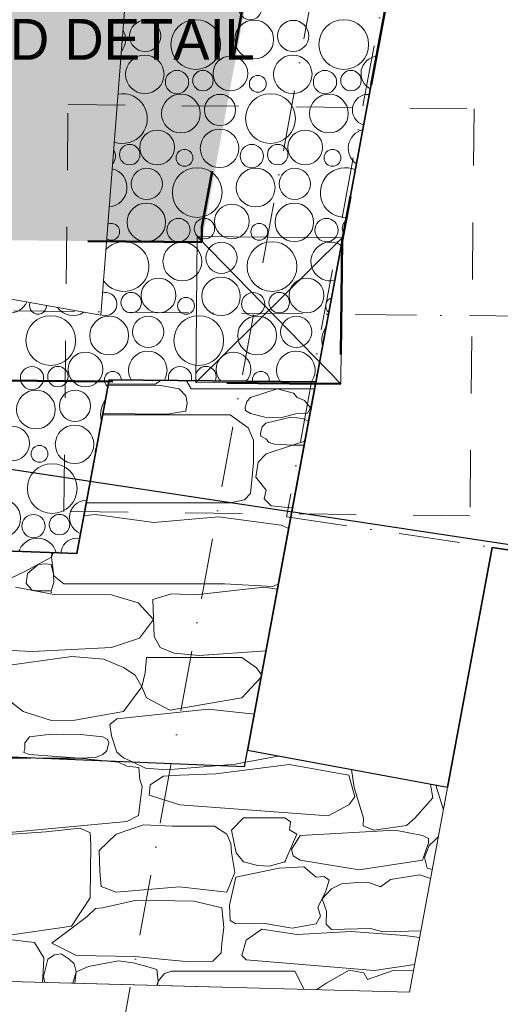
# Model space of a CAD drawing. Header units: millimetres. Extents: x -738537 to 1850049, y -250217 to 604013.
# Tile 65 of 204: x -590488 to -589307, y 80205 to 82626. Entities that reach past the tile are written whole.
import ezdxf

# ---------------------------------------------------------------- set-up
doc = ezdxf.new("R2010")
doc.units = ezdxf.units.MM
doc.header["$MEASUREMENT"] = 0
doc.set_wipeout_variables(frame=1)
for name, pattern in [('Dashed', [280, 140, -140]), ('Dot & Dashed', [280, 150, -60, 0, -70]), ('Hidden Line', [140, 100, -40]), ('Wipeout_Contour', [1000, 0, -1000])]:
    doc.linetypes.add(name, pattern=pattern)
for name, color, linetype, lineweight in [('0_Pen_No__161', 1, 'Continuous', 5), ('0_Pen_No__170', 9, 'Continuous', 0), ('0_Pen_No__6', 7, 'Continuous', 5), ('A_ROOF SHEET_Pen_No__5', 4, 'Continuous', 5), ('A_SURVEY_Pen_No__6', 7, 'Continuous', 5), ('A_WALL LOAD_Pen_No__1', 214, 'Continuous', 35), ('A_WALL LOAD_Pen_No__3', 30, 'Continuous', 15), ('BUILDING_Pen_No__2', 1, 'Continuous', 25), ('C-GRID _Pen_No__5', 4, 'Continuous', 5), ('C_TEXT GA_Pen_No__6', 7, 'Continuous', 5), ('MARKETING_Pen_No__1', 214, 'Continuous', 35), ('MARKETING_Pen_No__5', 4, 'Continuous', 5)]:
    doc.layers.add(name, color=color, linetype=linetype, lineweight=lineweight)
for name, color, linetype, lineweight, true_color in [('0_Pen_No__171', 7, 'Continuous', 0, 0xdadada), ('0_Pen_No__28', 7, 'Continuous', 50, 0xff9390), ('MARKETING_Pen_No__171', 7, 'Continuous', 0, 0xdadada), ('MARKETING_Pen_No__7', 7, 'Continuous', 5, 0x9f07ff)]:
    doc.layers.add(name, color=color, linetype=linetype, lineweight=lineweight, true_color=true_color)
doc.layers.add('MARKETING', color=7, linetype='Continuous')
doc.styles.add('GENERATED_STYLE_1', font='GOTHIC.TTF')
doc.dimstyles.new('GENERATED_STYLE__7', dxfattribs={"dimtxt": 0.18, "dimasz": 273.6, "dimexe": 0.18, "dimexo": 0.0625, "dimgap": 0.09, "dimtad": 0, "dimtih": 1, "dimtoh": 1, "dimdec": 4, "dimzin": 0, "dimdsep": 46, "dimcen": 0.09, "dimadec": 0, "dimazin": 0, "dimtfac": 1, "dimtdec": 4, "dimtmove": 0, "dimatfit": 3, "dimldrblk": 'ARROWHEAD_5', "dimfxl": 1, "dimtolj": 1, "dimtzin": 0, "dimarcsym": 0})

# ---------------------------------------------------------------- blocks, each defined once
blk = doc.blocks.new('*X3')
at = {"layer": '0_Pen_No__170', "color": 9, "linetype": 'Continuous', "lineweight": 0}
for centre, radius in [((-589921.6, 82654.9), 28.6), ((-590179.6, 82586.3), 38.4), ((-590055.5, 82565.1), 61.2), ((-589912, 82577.5), 47.7), ((-589815.9, 82586.3), 38.4), ((-589691.8, 82565.1), 61.2), ((-590180.7, 82492), 47.3), ((-589970.4, 82494.1), 42.6), ((-589817, 82492), 47.3), ((-590101.6, 82472.9), 28.6), ((-590037.8, 82476.4), 25.1), ((-589903.1, 82468.7), 20.7), ((-589737.9, 82472.9), 28.6), ((-589674.1, 82476.4), 25.1), ((-590092, 82395.5), 47.7), ((-589995.9, 82404.3), 38.4), ((-589871.8, 82383.1), 61.2), ((-589728.3, 82395.5), 47.7), ((-590150.4, 82312.2), 42.6), ((-589997, 82310), 47.3), ((-589786.7, 82312.2), 42.6), ((-590217.8, 82294.4), 25.1), ((-589917.9, 82290.9), 28.6), ((-589854.1, 82294.4), 25.1), ((-590083.1, 82286.7), 20.7), ((-589719.4, 82286.7), 20.7), ((-590051.8, 82201.1), 61.2), ((-589908.3, 82213.5), 47.7), ((-590175.9, 82222.4), 38.4), ((-589812.2, 82222.4), 38.4), ((-590177, 82128), 47.3), ((-589966.7, 82130.2), 42.6), ((-589813.3, 82128), 47.3), ((-590097.9, 82108.9), 28.6), ((-590034.1, 82112.4), 25.1), ((-589899.4, 82104.7), 20.7), ((-589734.2, 82108.9), 28.6), ((-590088.3, 82031.5), 47.7), ((-589992.2, 82040.4), 38.4), ((-589868.1, 82019.1), 61.2), ((-590146.7, 81948.2), 42.6), ((-589993.3, 81946), 47.3), ((-589783, 81948.2), 42.6), ((-590214.1, 81930.4), 25.1), ((-589914.2, 81926.9), 28.6), ((-589850.4, 81930.4), 25.1), ((-590079.4, 81922.7), 20.7), ((-590411.8, 81837.1), 61.2), ((-590048.1, 81837.1), 61.2), ((-590268.3, 81849.5), 47.7), ((-590172.2, 81858.4), 38.4), ((-589904.6, 81849.5), 47.7), ((-589808.5, 81858.4), 38.4), ((-590326.7, 81766.2), 42.6), ((-590173.3, 81764), 47.3), ((-589963, 81766.2), 42.6), ((-589809.5, 81764), 47.3), ((-590457.9, 81744.9), 28.6), ((-590394.1, 81748.4), 25.1), ((-590259.4, 81740.7), 20.7), ((-590094.2, 81744.9), 28.6), ((-590030.4, 81748.4), 25.1), ((-589895.6, 81740.7), 20.7), ((-590448.3, 81667.5), 47.7), ((-590352.2, 81676.4), 38.4), ((-590228.1, 81655.1), 61.2), ((-590084.6, 81667.5), 47.7), ((-590506.7, 81584.2), 42.6), ((-590353.3, 81582), 47.3), ((-590143, 81584.2), 42.6), ((-590274.2, 81562.9), 28.6), ((-590210.4, 81566.4), 25.1), ((-590439.4, 81558.7), 20.7), ((-590075.6, 81558.7), 20.7), ((-590408.1, 81473.1), 61.2), ((-590264.6, 81485.5), 47.7), ((-590168.5, 81494.4), 38.4), ((-590533.3, 81400), 47.3), ((-590323, 81402.2), 42.6), ((-590169.5, 81400), 47.3), ((-590454.2, 81380.9), 28.6), ((-590390.4, 81384.4), 25.1), ((-590255.6, 81376.7), 20.7), ((-590444.6, 81303.6), 47.7), ((-590348.5, 81312.4), 38.4), ((-590224.4, 81291.1), 61.2), ((-590503, 81220.2), 42.6), ((-590349.5, 81218), 47.3), ((-590270.5, 81198.9), 28.6), ((-590206.7, 81202.4), 25.1), ((-590435.6, 81194.8), 20.7), ((-590404.4, 81109.1), 61.2), ((-590260.9, 81121.6), 47.7)]:
    blk.add_circle(centre, radius, dxfattribs=at)
for centre, radius, start, end in [((-590275.7, 82577.5), 47.7, 321.1531, 30.0517), ((-589606.7, 82494.1), 42.6, 96.4026, 242.5721), ((-590235.5, 82383.1), 61.2, 250.8424, 100.3624), ((-589632.2, 82404.3), 38.4, 85.0068, 253.9679), ((-589633.3, 82310), 47.3, 104.3674, 234.6073), ((-590281.6, 82290.9), 28.6, 320.1817, 31.023), ((-589688.1, 82201.1), 61.2, 66.0964, 272.8783), ((-590272, 82213.5), 47.7, 274.9309, 76.2739), ((-590263.1, 82104.7), 20.7, 238.2663, 112.9384), ((-589670.4, 82112.4), 25.1, 130.2844, 208.6903), ((-590231.8, 82019.1), 61.2, 215.1484, 136.0564), ((-589724.6, 82031.5), 47.7, 55.9289, 283.0458), ((-590510.4, 81948.2), 42.6, 181.3439, 338.1218), ((-590277.9, 81926.9), 28.6, 248.7049, 102.4998), ((-590443.1, 81922.7), 20.7, 157.3287, 2.1371), ((-589715.6, 81922.7), 20.7, 106.9804, 231.9943), ((-590357, 81946), 47.3, 215.3079, 304.1578), ((-589684.4, 81837.1), 61.2, 145.3945, 193.5801), ((-589730.5, 81744.9), 28.6, 152.7531, 186.2216), ((-589988.5, 81676.4), 38.4, 79.3313, 84.1531), ((-589864.4, 81655.1), 61.2, 34.4922, 128.9922), ((-590044.4, 81473.1), 61.2, 101.5449, 237.393), ((-590090.5, 81380.9), 28.6, 68.4488, 270.4891), ((-590080.9, 81303.6), 47.7, 101.8578, 237.0801), ((-590139.3, 81220.2), 42.6, 45.0242, 293.9137), ((-590164.8, 81130.4), 38.4, 20.8948, 318.0431), ((-590529.5, 81036), 47.3, 358.1594, 177.1598), ((-590319.3, 81038.2), 42.6, 343.5983, 191.7209), ((-590165.8, 81036), 47.3, 59.0765, 195.4312), ((-590450.5, 81016.9), 28.6, 32.3661, 142.9531), ((-590386.7, 81020.4), 25.1, 21.4836, 153.8356), ((-590251.9, 81012.8), 20.7, 34.1998, 141.1194)]:
    blk.add_arc(centre, radius, start, end, dxfattribs=at)
blk = doc.blocks.new('Fill_2', base_point=(0, 0))
at = {"color": 254, "linetype": 'Wipeout_Contour', "lineweight": 0, "ltscale": 14005644.7295551}
blk.add_wipeout([(-629509.8, 81186.9), (-636562.3, 79781.8), (-636489.6, 79417.3), (-629462, 80817.5), (-620502.8, 81356.1), (-620540.5, 82043.7), (-601136.6, 81925.1), (-601127.3, 81469.6), (-590151.9, 81021), (-590021.9, 81719.9), (-589769.8, 81683.3), (-588537.1, 88325.9), (-581323.3, 84127), (-581890.9, 80218.2), (-581481.7, 80187.1), (-580849.5, 84486.2), (-589699.4, 89557.9), (-590288.4, 81899.2), (-594388.9, 82642), (-600414.3, 82313.5), (-600427.4, 82955.9), (-621103.7, 82547.9), (-621076.1, 81700.6)], dxfattribs=at)
at = {"layer": '0_Pen_No__170', "color": 255, "linetype": 'Continuous', "lineweight": 0, "flags": 128}
blk.add_lwpolyline([(-629509.8, 81186.9), (-636562.3, 79781.8), (-636489.6, 79417.3), (-629462, 80817.5), (-620502.8, 81356.1), (-620540.5, 82043.7), (-601136.6, 81925.1), (-601127.3, 81469.6), (-590151.9, 81021), (-590021.9, 81719.9), (-589769.8, 81683.3), (-588537.1, 88325.9), (-581323.3, 84127), (-581890.9, 80218.2), (-581481.7, 80187.1), (-580849.5, 84486.2), (-589699.4, 89557.9), (-590288.4, 81899.2), (-594388.9, 82642), (-600414.3, 82313.5), (-600427.4, 82955.9), (-621103.7, 82547.9), (-621076.1, 81700.6)], close=True, dxfattribs=at)
at = {"layer": '0_Pen_No__170', "color": 9, "linetype": 'Continuous', "lineweight": 0}
blk.add_blockref('*X3', (0, 0), dxfattribs=at)
blk = doc.blocks.new('*X278')
at = {"layer": 'MARKETING_Pen_No__7', "color": 190, "linetype": 'Continuous', "lineweight": 5, "true_color": 0x9f07ff}
for p, q in [((-590270.3, 81729.5), (-590154.4, 81729.5)), ((-590154.4, 81729.5), (-590142, 81739)), ((-590078, 81738.4), (-590066.6, 81718.3)), ((-590145.4, 81727.7), (-590270.9, 81726.3)), ((-590096.3, 81718.3), (-590145.4, 81727.7)), ((-590079.8, 81701.2), (-590096.3, 81718.3)), ((-590066.6, 81718.3), (-589763.3, 81718.3)), ((-589855.2, 81718.1), (-589920.7, 81696.8)), ((-589815.5, 81707.7), (-589855.2, 81718.1)), ((-589806.5, 81696.8), (-589815.5, 81707.7)), ((-590076.6, 81683.8), (-590079.8, 81701.2)), ((-590079.8, 81663.5), (-590076.6, 81683.8)), ((-589930.2, 81687.5), (-589934.3, 81672.2)), ((-589920.7, 81696.8), (-589930.2, 81687.5)), ((-589788.1, 81689.8), (-589806.5, 81696.8)), ((-589773.4, 81671.6), (-589788.1, 81689.8)), ((-590283.7, 81657.9), (-590125, 81656)), ((-590125, 81656), (-590096.3, 81661.3)), ((-590096.3, 81661.3), (-590079.8, 81663.5)), ((-589934.3, 81672.2), (-589933.3, 81664.8)), ((-589933.3, 81664.8), (-589920.7, 81657.8)), ((-589920.7, 81657.8), (-589885.9, 81648.4)), ((-589847.9, 81646.9), (-589806.5, 81657.8)), ((-589806.5, 81657.8), (-589780.8, 81658.7)), ((-589780.8, 81658.7), (-589773.4, 81671.6)), ((-589970.9, 81654.2), (-590284.3, 81654.2)), ((-589926.8, 81622.8), (-589970.9, 81654.2)), ((-589883.1, 81634.1), (-589892.6, 81624.8)), ((-589885.9, 81648.4), (-589847.9, 81646.9)), ((-589821.8, 81648.9), (-589883.1, 81634.1)), ((-589792.6, 81645.7), (-589821.8, 81648.9)), ((-589778.1, 81638.6), (-589792.6, 81645.7)), ((-589913.7, 81592.4), (-589926.8, 81622.8)), ((-589892.6, 81624.8), (-589896.6, 81609.5)), ((-589896.6, 81609.5), (-589895.6, 81602.1)), ((-589913.5, 81536.6), (-589913.7, 81592.4)), ((-589895.6, 81602.1), (-589883.1, 81595.1)), ((-589883.1, 81595.1), (-589874.9, 81586.3)), ((-589874.9, 81586.3), (-589861.8, 81582.3)), ((-589817.8, 81580.1), (-589787.1, 81589.5)), ((-589817.8, 81580.1), (-589882.4, 81558.5)), ((-589861.8, 81582.3), (-589817.8, 81580.1)), ((-589788.9, 81580.2), (-589817.8, 81580.1)), ((-589920.9, 81461.3), (-589913.5, 81536.6)), ((-589902, 81538.2), (-589908.2, 81501.4)), ((-589882.4, 81558.5), (-589902, 81538.2)), ((-589908.2, 81501.4), (-589882.4, 81469.4)), ((-589882.4, 81469.4), (-589887.5, 81448.2)), ((-589970.9, 81437.7), (-589935.4, 81445.4)), ((-589935.4, 81445.4), (-589920.9, 81461.3)), ((-589887.5, 81448.2), (-589870, 81430.5)), ((-590324.6, 81437.7), (-589970.9, 81437.7)), ((-589870, 81430.5), (-589837.1, 81427.7)), ((-589837.1, 81427.7), (-589817.3, 81426.1)), ((-590302.9, 81409), (-590330.4, 81406.4)), ((-590158.5, 81389.5), (-590302.9, 81409)), ((-589999.9, 81403.6), (-590158.5, 81389.5)), ((-589845.3, 81383.1), (-589999.9, 81403.6)), ((-589826.8, 81374.9), (-589845.3, 81383.1)), ((-590475.8, 81268.9), (-590410.3, 81304.3)), ((-590410.3, 81304.3), (-590409.1, 81316)), ((-590405.8, 81315.9), (-590410.3, 81304.3)), ((-590410.3, 81304.3), (-590404.2, 81258.4)), ((-590548.1, 81235.3), (-590475.8, 81268.9)), ((-590442.6, 81286.7), (-590468.6, 81264.1)), ((-590424.1, 81288.3), (-590442.6, 81286.7)), ((-590410.7, 81286.7), (-590424.1, 81288.3)), ((-590405.2, 81262.5), (-590410.7, 81286.7)), ((-590468.6, 81264.1), (-590472.3, 81239.5)), ((-590403.9, 81242), (-590405.2, 81262.5)), ((-590404.2, 81258.4), (-590379.5, 81238.6)), ((-590403.1, 81212.5), (-590498.6, 81230.9)), ((-590472.3, 81239.5), (-590457.6, 81223.3)), ((-590457.6, 81223.3), (-590442.6, 81221.3)), ((-590442.6, 81221.3), (-590410.9, 81221.3)), ((-590410.9, 81221.3), (-590403.9, 81242)), ((-590379.5, 81238.6), (-589984.6, 81239.2)), ((-589887.9, 81230.9), (-590057.3, 81211.5)), ((-589984.6, 81239.2), (-589865.7, 81232)), ((-589854.4, 81225.8), (-589887.9, 81230.9)), ((-589865.7, 81232), (-589851.9, 81239.2)), ((-590262.9, 81211.5), (-590403.1, 81212.5)), ((-590196.7, 81192.3), (-590262.9, 81211.5)), ((-590114.9, 81214.1), (-590160.8, 81200.3)), ((-590160.8, 81200.3), (-590157.3, 81109.3)), ((-590057.3, 81211.5), (-590114.9, 81214.1)), ((-590159.2, 81151.4), (-590196.7, 81192.3)), ((-590193.6, 81105.1), (-590159.2, 81151.4)), ((-590262.9, 81082.1), (-590193.6, 81105.1)), ((-590157.3, 81109.3), (-590142.8, 81082.1)), ((-590651.5, 81082.1), (-590457.4, 81072.3)), ((-590457.4, 81072.3), (-590262.9, 81082.1)), ((-590142.8, 81082.1), (-590108.4, 81068.1)), ((-590360.3, 81060), (-590536.2, 81035.7)), ((-590281.5, 81053.5), (-590360.3, 81060)), ((-590232.8, 81033), (-590281.5, 81053.5)), ((-590176.2, 81057.7), (-590179.9, 81020.3)), ((-589942.6, 81057.7), (-590176.2, 81057.7)), ((-590108.4, 81068.1), (-590047.3, 81062.7)), ((-590047.3, 81062.7), (-589882.5, 81073.8)), ((-589906.6, 81032.5), (-589942.6, 81057.7)), ((-590204, 81013.8), (-590232.8, 81033)), ((-589893.4, 81014.6), (-589906.6, 81032.5)), ((-590188.3, 80985.5), (-590204, 81013.8)), ((-590179.9, 81020.3), (-590188.3, 80985.5)), ((-589942.6, 80958.6), (-589894.4, 81009.4)), ((-590232.8, 80924.5), (-590188.3, 80985.5)), ((-590188.3, 80985.5), (-590176.2, 80958.6)), ((-590546, 80976), (-590479.8, 80924.5)), ((-590176.2, 80958.6), (-590119.5, 80928.2)), ((-590119.5, 80928.2), (-589942.6, 80958.6)), ((-590025.1, 80930.9), (-590249.4, 80906.6)), ((-589911.2, 80918.5), (-590025.1, 80930.9)), ((-590479.8, 80924.5), (-590410.3, 80903)), ((-590353, 80903.7), (-590232.8, 80924.5)), ((-590249.4, 80906.6), (-590267, 80892.9)), ((-590410.3, 80903), (-590353, 80903.7)), ((-590267, 80892.9), (-590262.9, 80864.9)), ((-590464.3, 80862.4), (-590475.4, 80847.9)), ((-590417, 80868.6), (-590464.3, 80862.4)), ((-590379.5, 80868.8), (-590417, 80868.6)), ((-590338.7, 80868.5), (-590379.5, 80868.8)), ((-590284.1, 80862.4), (-590338.7, 80868.5)), ((-590272.3, 80855.9), (-590284.1, 80862.4)), ((-590262.9, 80864.9), (-590249.4, 80824.7)), ((-590475.8, 80833.9), (-590477.6, 80824.1)), ((-590475.4, 80847.9), (-590475.8, 80833.9)), ((-590274.2, 80828.4), (-590268.9, 80848.3)), ((-590268.9, 80848.3), (-590272.3, 80855.9)), ((-590477.6, 80824.1), (-590464.3, 80819.2)), ((-590464.3, 80819.2), (-590341.4, 80810.2)), ((-590341.4, 80810.2), (-590461.7, 80810.3)), ((-590341.4, 80810.2), (-590302, 80811.7)), ((-590263.3, 80802.1), (-590341.4, 80810.2)), ((-590302, 80811.7), (-590284.1, 80819.2)), ((-590284.1, 80819.2), (-590274.2, 80828.4)), ((-590249.4, 80824.7), (-590232.8, 80810.9)), ((-590232.8, 80810.9), (-590209.6, 80799.9)), ((-590006.9, 80791.5), (-589958.1, 80795.6)), ((-589958.1, 80795.6), (-589933.1, 80800.2))]:
    blk.add_line(p, q, dxfattribs=at)
for p in [(-590410.9, 81221.3), (-590410, 81218.1)]:
    blk.add_point(p, dxfattribs=at)
blk = doc.blocks.new('Fill_98', base_point=(0, 0))
at = {"color": 254, "linetype": 'Wipeout_Contour', "lineweight": 0, "ltscale": 4804630.237960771}
blk.add_wipeout([(-598850.8, 81157.6), (-589935.3, 80788.5), (-589760.2, 81735.3), (-590268.3, 81740.2), (-590347.6, 81313.8), (-601138.3, 81707.7), (-601136.9, 81468.2), (-598841.7, 81377.9)], dxfattribs=at).dxf.layer = 'MARKETING'
at = {"layer": 'MARKETING_Pen_No__1', "color": 214, "linetype": 'Continuous', "lineweight": 35, "flags": 128}
blk.add_lwpolyline([(-598850.8, 81157.6), (-598841.7, 81377.9), (-601136.9, 81468.2), (-601138.3, 81707.7), (-590347.6, 81313.8), (-590268.3, 81740.2), (-589760.2, 81735.3), (-589935.3, 80788.5)], close=True, dxfattribs=at)
at = {"layer": 'MARKETING_Pen_No__7', "color": 190, "linetype": 'Continuous', "lineweight": 5, "true_color": 0x9f07ff}
blk.add_blockref('*X278', (0, 0), dxfattribs=at)
blk = doc.blocks.new('*X282')
at = {"layer": 'MARKETING_Pen_No__171', "color": 254, "linetype": 'Continuous', "lineweight": 0, "true_color": 0xdadada}
for p, q in [((-590460.9, 80810.3), (-590521.7, 80810.4)), ((-589933.3, 80800.2), (-589852.6, 80815.2)), ((-590245.5, 80800.3), (-590263.6, 80802.1)), ((-590225, 80790.4), (-590245.5, 80800.3)), ((-590195.7, 80786.8), (-590225, 80790.4)), ((-590209.6, 80799.9), (-590179.3, 80785.5)), ((-590192.8, 80757.2), (-590195.7, 80786.8)), ((-590179.3, 80785.5), (-590127.6, 80781.3)), ((-590127.6, 80781.3), (-590006.9, 80791.5)), ((-589826.3, 80794.3), (-590006.2, 80771.2)), ((-589679.1, 80767.9), (-589826.3, 80794.3)), ((-590134.7, 80765.5), (-590167.9, 80744.2)), ((-590094.3, 80767.9), (-590134.7, 80765.5)), ((-590006.2, 80771.2), (-590094.3, 80767.9)), ((-589664.6, 80714.6), (-589679.1, 80767.9)), ((-589672.7, 80781.8), (-589666, 80738.3)), ((-590186.8, 80740), (-590192.8, 80757.2)), ((-590191.6, 80707.4), (-590186.8, 80740)), ((-590167.9, 80744.2), (-590169.9, 80718.9)), ((-589666, 80738.3), (-589643.5, 80662.3)), ((-589472.8, 80712.9), (-589478.4, 80745.7)), ((-589465.8, 80743.4), (-589446.9, 80683.2)), ((-590169.9, 80718.9), (-590094.3, 80695.3)), ((-589679.1, 80695.3), (-589664.6, 80714.6)), ((-589517.4, 80662.3), (-589472.8, 80712.9)), ((-590195.9, 80668.9), (-590191.6, 80707.4)), ((-590094.3, 80695.3), (-589730.2, 80668.2)), ((-589730.2, 80668.2), (-589679.1, 80695.3)), ((-590225, 80654.4), (-590195.9, 80668.9)), ((-589938.5, 80663), (-589967.8, 80633)), ((-589836.2, 80663), (-589938.5, 80663)), ((-589822.3, 80653.3), (-589836.2, 80663)), ((-590549, 80623.7), (-590225, 80654.4)), ((-590184, 80646.3), (-590250.8, 80623.4)), ((-590112.6, 80643.2), (-590184, 80646.3)), ((-590009.8, 80643.2), (-590112.6, 80643.2)), ((-589978.8, 80623.4), (-590009.8, 80643.2)), ((-589825.5, 80634.1), (-589822.3, 80653.3)), ((-589643.5, 80662.3), (-589644.1, 80643.5)), ((-589644.1, 80643.5), (-589617.7, 80633.3)), ((-589617.7, 80633.3), (-589537.2, 80644.4)), ((-589537.2, 80644.4), (-589517.4, 80662.3)), ((-590423.8, 80629.2), (-590603.7, 80615.7)), ((-590339.7, 80637.5), (-590423.8, 80629.2)), ((-590315.1, 80626.6), (-590339.7, 80637.5)), ((-590313.5, 80597.6), (-590315.1, 80626.6)), ((-590250.8, 80623.4), (-590292.5, 80583.2)), ((-589969.3, 80599.9), (-589978.8, 80623.4)), ((-589967.8, 80633), (-589956, 80577.5)), ((-589836.2, 80554.7), (-589807.4, 80623.5)), ((-589807.4, 80623.5), (-589825.5, 80634.1)), ((-589798.6, 80620.1), (-589819.8, 80585.5)), ((-589565.6, 80632.7), (-589798.6, 80620.1)), ((-589498.3, 80620.1), (-589565.6, 80632.7)), ((-589483.7, 80612.7), (-589498.3, 80620.1)), ((-589459.1, 80617.1), (-589469.9, 80606.9)), ((-590315.3, 80466.4), (-590313.5, 80597.6)), ((-589967.8, 80578.3), (-589969.3, 80599.9)), ((-589498.3, 80559.3), (-589483.7, 80601.8)), ((-589482, 80595.3), (-589493.1, 80566)), ((-589483.7, 80601.8), (-589483.7, 80612.7)), ((-589469.9, 80606.9), (-589482, 80595.3)), ((-590292.5, 80583.2), (-590291.5, 80532.5)), ((-589959.7, 80528.7), (-589967.8, 80578.3)), ((-589956, 80577.5), (-589938.5, 80554.7)), ((-589819.8, 80585.5), (-589816.3, 80569.7)), ((-589816.3, 80569.7), (-589798.6, 80559.3)), ((-589493.1, 80566), (-589486.7, 80539.2)), ((-589938.5, 80554.7), (-589902.8, 80546)), ((-589902.8, 80546), (-589875, 80544.3)), ((-589875, 80544.3), (-589836.2, 80554.7)), ((-589789.6, 80542.8), (-589850.9, 80539.2)), ((-589798.6, 80559.3), (-589654.2, 80535.5)), ((-589759.7, 80517.1), (-589789.6, 80542.8)), ((-589654.2, 80535.5), (-589498.3, 80559.3)), ((-590291.5, 80532.5), (-590288.3, 80494.2)), ((-589978.8, 80480.1), (-589959.7, 80528.7)), ((-589850.9, 80539.2), (-589957, 80517.1)), ((-589740.2, 80519.1), (-589759.7, 80517.1)), ((-589727.9, 80510.2), (-589740.2, 80519.1)), ((-589505, 80523.1), (-589577.3, 80511.6)), ((-589478.2, 80514.2), (-589505, 80523.1)), ((-589486.7, 80539.2), (-589474.1, 80536.5)), ((-590288.3, 80494.2), (-590250.8, 80480.1)), ((-590250.8, 80480.1), (-590095.2, 80493.4)), ((-590095.2, 80493.4), (-589978.8, 80480.1)), ((-589957, 80517.1), (-589972.9, 80448.6)), ((-589737, 80480.4), (-589727.9, 80510.2)), ((-589697.5, 80500.9), (-589722, 80488.7)), ((-589658.2, 80503.9), (-589697.5, 80500.9)), ((-589632.6, 80504.8), (-589658.2, 80503.9)), ((-589601.3, 80493.6), (-589632.6, 80504.8)), ((-589577.3, 80511.6), (-589601.3, 80493.6)), ((-589755.1, 80443.8), (-589737, 80480.4)), ((-589722, 80488.7), (-589744.5, 80464.2)), ((-590361.1, 80396.8), (-590315.3, 80466.4)), ((-590201.1, 80461.2), (-590284.9, 80441.9)), ((-590059.1, 80458.7), (-590201.1, 80461.2)), ((-589991.3, 80441.9), (-590059.1, 80458.7)), ((-589972.9, 80448.6), (-589971.2, 80410.6)), ((-589744.5, 80464.2), (-589733.9, 80434)), ((-590302.1, 80440.1), (-590322.2, 80420.3)), ((-590284.9, 80441.9), (-590302.1, 80440.1)), ((-589986.7, 80394), (-589991.3, 80441.9)), ((-589759.7, 80402.3), (-589748.9, 80421.8)), ((-589748.9, 80421.8), (-589755.1, 80443.8)), ((-589733.9, 80434), (-589735.3, 80401.4)), ((-590513.5, 80375.1), (-590361.1, 80396.8)), ((-590322.2, 80420.3), (-590409.2, 80355.4)), ((-589971.2, 80410.6), (-589957, 80402.3)), ((-589957, 80402.3), (-589890.5, 80404.6)), ((-589890.5, 80404.6), (-589818.4, 80391.9)), ((-589818.4, 80391.9), (-589759.7, 80402.3)), ((-589735.3, 80401.4), (-589722, 80388.4)), ((-590451.4, 80356.7), (-590628.9, 80377.3)), ((-589991.3, 80355.4), (-589986.7, 80394)), ((-589892.9, 80389.3), (-589931.9, 80362.6)), ((-589806, 80376.2), (-589892.9, 80389.3)), ((-589673.6, 80383.5), (-589806, 80376.2)), ((-589722, 80388.4), (-589626, 80391.4)), ((-589542.4, 80373.6), (-589673.6, 80383.5)), ((-589626, 80391.4), (-589596.1, 80383.2)), ((-589596.1, 80383.2), (-589502.1, 80385.7)), ((-589505.1, 80369.4), (-589542.4, 80373.6)), ((-590428.8, 80318.9), (-590451.4, 80356.7)), ((-590409.2, 80355.4), (-590348.2, 80324.4)), ((-589993.2, 80331), (-589991.3, 80355.4)), ((-589931.9, 80362.6), (-589942.6, 80325)), ((-590402.9, 80326.4), (-590419.1, 80315.8)), ((-590385.9, 80328.8), (-590402.9, 80326.4)), ((-590366.3, 80315.8), (-590385.9, 80328.8)), ((-590348.2, 80324.4), (-590204.2, 80322.4)), ((-590013.6, 80310.9), (-589993.2, 80331)), ((-589942.6, 80325), (-589931.9, 80313.8)), ((-590431.7, 80258.5), (-590429.7, 80300.4)), ((-590429.7, 80300.4), (-590428.8, 80318.9)), ((-590419.1, 80315.8), (-590429.7, 80272.8)), ((-590354.6, 80304), (-590366.3, 80315.8)), ((-590349.4, 80284.9), (-590354.6, 80304)), ((-590245.6, 80311.6), (-590319.4, 80297.3)), ((-590209.1, 80306.3), (-590245.6, 80311.6)), ((-590175.5, 80297.3), (-590209.1, 80306.3)), ((-590204.2, 80322.4), (-590140.4, 80316.1)), ((-590140.4, 80316.1), (-590079.1, 80309.8)), ((-590079.1, 80309.8), (-590013.6, 80310.9)), ((-589931.9, 80313.8), (-589617.1, 80288)), ((-589617.1, 80288), (-589517.4, 80303)), ((-590357.7, 80256.5), (-590349.4, 80284.9)), ((-590349.4, 80284.9), (-590352.9, 80256.4)), ((-590319.4, 80297.3), (-590349.4, 80284.9)), ((-590151.1, 80289.9), (-590175.5, 80297.3)), ((-590147.5, 80262), (-590151.1, 80289.9)), ((-590132, 80280.8), (-590147.5, 80262)), ((-590115.4, 80286.1), (-590132, 80280.8)), ((-589811.8, 80286.1), (-590115.4, 80286.1)), ((-589789.1, 80241.3), (-589811.8, 80286.1)), ((-589678.3, 80288.6), (-589733.3, 80257.7)), ((-589642.3, 80281.7), (-589678.3, 80288.6)), ((-589633.1, 80266), (-589642.3, 80281.7)), ((-589570.1, 80287.5), (-589633.1, 80266)), ((-589520.4, 80287.3), (-589570.1, 80287.5)), ((-590429.7, 80272.8), (-590426.3, 80258.3)), ((-590151.4, 80251), (-590147.5, 80262)), ((-590147.5, 80262), (-590149.5, 80250.9)), ((-589733.3, 80257.7), (-589757.6, 80241.1)), ((-589757.6, 80241.1), (-589757.9, 80240.5))]:
    blk.add_line(p, q, dxfattribs=at)
blk.add_point((-589836.2, 80554.7), dxfattribs=at)
blk = doc.blocks.new('Fill_100', base_point=(0, 0))
at = {"color": 254, "linetype": 'Wipeout_Contour', "lineweight": 0, "ltscale": 4190661.667710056}
blk.add_wipeout([(-598877, 80484.2), (-595888.3, 80404.3), (-589530.2, 80234.4), (-589436.7, 80738), (-589928.3, 80829.2), (-589935.3, 80788.5), (-598850.3, 81158.1)], dxfattribs=at).dxf.layer = 'MARKETING'
at = {"layer": 'MARKETING_Pen_No__5', "color": 4, "linetype": 'Continuous', "lineweight": 5, "flags": 128}
blk.add_lwpolyline([(-598877, 80484.2), (-598850.3, 81158.1), (-589935.3, 80788.5), (-589928.3, 80829.2), (-589436.7, 80738), (-589530.2, 80234.4), (-595888.3, 80404.3)], close=True, dxfattribs=at)
at = {"layer": 'MARKETING_Pen_No__171', "color": 254, "linetype": 'Continuous', "lineweight": 0, "true_color": 0xdadada}
blk.add_blockref('*X282', (0, 0), dxfattribs=at)
blk = doc.blocks.new('ARROWHEAD_5')
at = {"linetype": 'Continuous', "lineweight": 0}
blk.add_hatch(color=0, dxfattribs=at).paths.add_polyline_path([(-1, 0.2679), (0, 0), (-1, -0.2679)])
at = {"color": 0, "linetype": 'Continuous', "lineweight": 0}
blk.add_line((0, 0), (-1, 0), dxfattribs=at)

msp = doc.modelspace()

# ---------------------------------------------------------------- block references
at = {"layer": '0_Pen_No__170', "color": 9, "linetype": 'Continuous', "lineweight": 0}
msp.add_blockref('Fill_2', (0, 0), dxfattribs=at)

# ---------------------------------------------------------------- next in the draw order: hatches: boundary and pattern name
at = {"layer": '0_Pen_No__171', "linetype": 'Continuous', "lineweight": 0, "true_color": 0xdadada}
h = msp.add_hatch(dxfattribs=at)
h.set_pattern_fill('EARTH', color=254, style=0, pattern_type=2)
h.set_pattern_definition([(45, (0, 0), (-275.77163, 275.77163), []), (45, (-91.9, 91.9), (-551.5433, 551.5433), []), (45, (-183.85, 183.85), (-551.5433, 551.5433), []), (135, (-275.77, 275.77), (91.923878, 91.923878), [389.99999, -389.99999])])
h.paths.add_polyline_path([(-631238.6, 89036.3), (-631416.2, 91643.8), (-617835.3, 92530.2), (-617753.3, 93259.2), (-588579.2, 89990.2), (-588759.4, 89019.1), (-590040.8, 82079.1), (-593210.4, 82111.5), (-600415.6, 82185.1), (-600427.4, 82955.9), (-621103.7, 82547.9), (-621076.1, 81700.6), (-629509.8, 81186.9), (-630697.2, 80950.3), (-631025.7, 85774.3), (-632625.9, 85665.4), (-632847.9, 88926.8)])

# ---------------------------------------------------------------- next in the draw order: linework, layer by layer
at = {"layer": 'A_WALL LOAD_Pen_No__1', "color": 214, "linetype": 'Continuous', "lineweight": 35}
for p, q in [((-589974.4, 80932), (-598858.7, 81169.4)), ((-598872.3, 80660.1), (-589988, 80422.7))]:
    msp.add_line(p, q, dxfattribs=at)
for points in [[(-588537.1, 88325.9), (-589928.3, 80829.2)], [(-589436.7, 80738), (-589327.2, 81328.2)], [(-589327.2, 81328.2), (-588748.3, 81241.8)], [(-589988, 80422.7), (-589974.4, 80932)], [(-589928.3, 80829.2), (-589436.7, 80738)]]:
    msp.add_lwpolyline(points, dxfattribs=at)
at = {"layer": 'A_WALL LOAD_Pen_No__3', "color": 30, "linetype": 'Hidden Line', "lineweight": 15}
for points in [[(-589964.5, 81303.5), (-598848.8, 81540.9)], [(-589974.4, 80932), (-589964.5, 81303.5)]]:
    msp.add_lwpolyline(points, dxfattribs=at)
at = {"layer": 'A_WALL LOAD_Pen_No__3', "color": 30, "linetype": 'Continuous', "lineweight": 15}
for points in [[(-598877, 80484.2), (-589992.7, 80246.7)], [(-589992.7, 80246.7), (-589988, 80422.7)]]:
    msp.add_lwpolyline(points, dxfattribs=at)
at = {"layer": 'C-GRID _Pen_No__5', "color": 4, "linetype": 'Dot & Dashed', "lineweight": 5}
msp.add_line((-638117.8, 82397), (-580864.7, 81811.3), dxfattribs=at)

# ---------------------------------------------------------------- next in the draw order: texts
at = {"layer": 'A_SURVEY_Pen_No__6', "color": 7, "linetype": 'Continuous', "lineweight": 5, "insert": (-591099.1, 82754.7), "char_height": 100, "width": 2616.67, "attachment_point": 4, "line_spacing_factor": 1.065341, "style": 'GENERATED_STYLE_1'}
msp.add_mtext('\\A1;{\\pql;\\fCentury Gothic|b0|i0|c0|p34;REINFORCED CONCRETE \\fCentury Gothic|b0|i0|c0|p34;STAMP COLUMN\\fCentury Gothic|b0|i0|c0|p34; FOUNDATION, TO ENGINEERS SPEC AND DETAIL}', dxfattribs=at)

# ---------------------------------------------------------------- next in the draw order: block references
at = {"layer": 'MARKETING_Pen_No__7', "color": 190, "linetype": 'Continuous', "lineweight": 5, "true_color": 0x9f07ff}
msp.add_blockref('Fill_98', (0, 0), dxfattribs=at)

# ---------------------------------------------------------------- next in the draw order: linework, layer by layer
at = {"layer": '0_Pen_No__161', "color": 1, "linetype": 'Continuous', "lineweight": 5}
for p, q in [((-589699.3, 81730.6), (-590051.6, 82093.2)), ((-590055.3, 81734.2), (-589695.7, 82089.6))]:
    msp.add_line(p, q, dxfattribs=at)
msp.add_lwpolyline([(-590051.6, 82093.2), (-589695.7, 82089.6), (-589699.3, 81730.6), (-590055.3, 81734.2)], close=True, dxfattribs=at)
at = {"layer": '0_Pen_No__6', "color": 7, "linetype": 'Dashed', "lineweight": 5}
msp.add_lwpolyline([(-590369.3, 82417.5), (-589371.4, 82407.3), (-589381.6, 81406.3), (-590379.6, 81416.5)], close=True, dxfattribs=at)

# ---------------------------------------------------------------- next in the draw order: block references
at = {"layer": 'MARKETING_Pen_No__171', "color": 254, "linetype": 'Continuous', "lineweight": 0, "true_color": 0xdadada}
msp.add_blockref('Fill_100', (0, 0), dxfattribs=at)

# ---------------------------------------------------------------- next in the draw order: linework, layer by layer
at = {"layer": '0_Pen_No__28', "color": 21, "linetype": 'Dashed', "lineweight": 50, "ltscale": 2, "true_color": 0xff9390}
for points in [[(-588172.2, 90291.8), (-588245.1, 89899.5), (-589695.7, 82082.6), (-589699.3, 81730.6), (-619887.8, 82039.1), (-619836.2, 81394.8), (-631020.6, 80584.2), (-631338.3, 85407.6), (-632947.2, 85301.4), (-633212.6, 89247.7), (-631607.2, 89357), (-631791.9, 91965.1), (-618146.2, 92850.5), (-618057.7, 93640.4)], [(-588579.2, 89990.2), (-588584.3, 89962.5), (-590040.4, 82116.1), (-590040.8, 82079.1), (-620261.9, 82387.9), (-620211, 81753.3), (-630700.5, 80998.2), (-631017.5, 85774.5), (-632626.1, 85668.4), (-632845.3, 88926.9), (-631238.6, 89036.3), (-631423.2, 91643.3), (-617835.5, 92525), (-617753.2, 93259.2)]]:
    msp.add_lwpolyline(points, close=True, dxfattribs=at)
at = {"layer": 'A_ROOF SHEET_Pen_No__5', "color": 4, "linetype": 'Dot & Dashed', "lineweight": 5}
msp.add_lwpolyline([(-589832.6, 81403.7), (-581849.4, 80210.5), (-581281.7, 84119.3), (-588540.8, 88344.5)], close=True, dxfattribs=at)
at = {"layer": 'BUILDING_Pen_No__2', "color": 1, "linetype": 'Continuous', "lineweight": 25}
msp.add_line((-581890.9, 80218.2), (-594376.2, 82103.7), dxfattribs=at)
at = {"layer": 'C-GRID _Pen_No__5', "color": 4, "linetype": 'Dot & Dashed', "lineweight": 5}
msp.add_line((-587797.1, 93472.4), (-591092.1, 75459.4), dxfattribs=at)

# ---------------------------------------------------------------- next in the draw order: leaders
at = {"layer": 'C_TEXT GA_Pen_No__6', "color": 7, "linetype": 'Continuous', "lineweight": 5, "annotation_type": 0, "has_hookline": 1, "hookline_direction": 1}
for points, text_width in [([(-587789.6, 81200.1), (-587827, 78246.4), (-595748.5, 78246.4)], 5973.2), ([(-586604.5, 81041.9), (-586604.5, 68603.6), (-595080.6, 68603.6)], 6366)]:
    msp.add_leader(points, dimstyle='GENERATED_STYLE__7', dxfattribs=dict(at, text_width=text_width))

doc.saveas('drawing.dxf')
